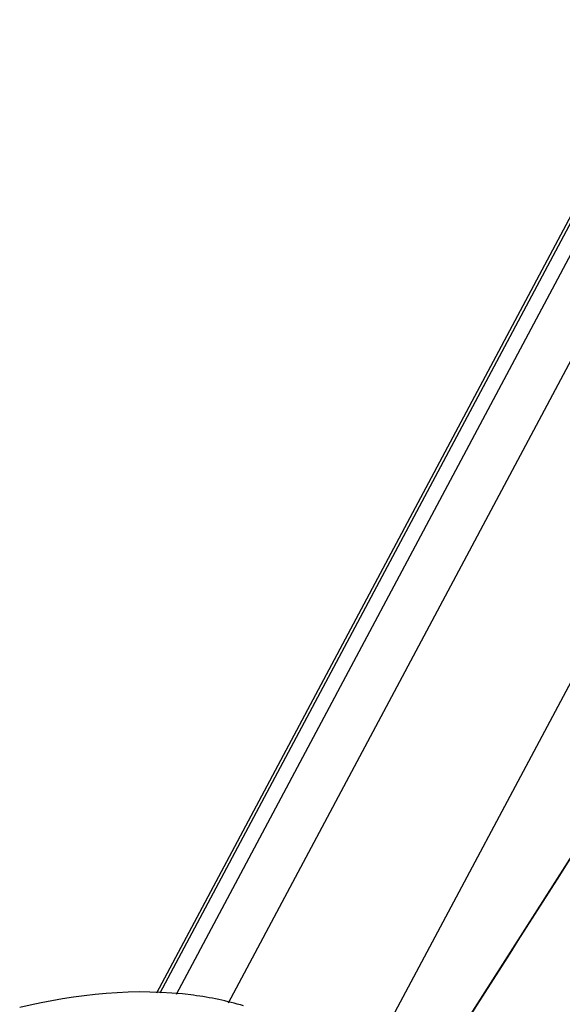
# Paper-space layout 'Sheet' of a CAD drawing. Header units: inches. Extents: x 0.2 to 10.8, y 0.2 to 8.3.
# Tile 136 of 256: x 5.59 to 5.704, y 2.408 to 2.615. Entities that reach past the tile are written whole.
import ezdxf

# ---------------------------------------------------------------- set-up
doc = ezdxf.new("R2010")
doc.units = ezdxf.units.IN
doc.header["$MEASUREMENT"] = 0
doc.layers.get('0').update_dxf_attribs({"lineweight": 5})

psp = doc.layouts.new('Sheet')

# ---------------------------------------------------------------- linework, layer by layer
at = {"color": 0, "linetype": 'ByBlock', "lineweight": -3}
for p, q in [((5.933905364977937, 3.000735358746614), (5.619041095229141, 2.410223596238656)), ((5.934830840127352, 3.00108151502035), (5.619758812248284, 2.410180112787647)), ((5.623236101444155, 2.409969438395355), (5.93843428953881, 3.001107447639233)), ((5.634198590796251, 2.408183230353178), (5.948171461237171, 2.997023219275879)), ((5.654979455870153, 2.379627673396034), (5.712634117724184, 2.487756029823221)), ((5.733369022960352, 2.481526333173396), (5.677423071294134, 2.393863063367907))]:
    psp.add_line(p, q, dxfattribs=at)
psp.add_arc((33.15073213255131, -15.08568196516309), 32.56238243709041, 147.3509741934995, 147.5337893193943, dxfattribs=at)
psp.add_open_spline([(5.63731586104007, 2.407519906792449), (5.633889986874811, 2.408544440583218), (5.618372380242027, 2.411776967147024), (5.602168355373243, 2.410005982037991), (5.590292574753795, 2.407181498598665)], degree=3, knots=[0, 0, 0, 0, 0.2265620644, 1, 1, 1, 1], dxfattribs=at)

doc.saveas('drawing.dxf')
